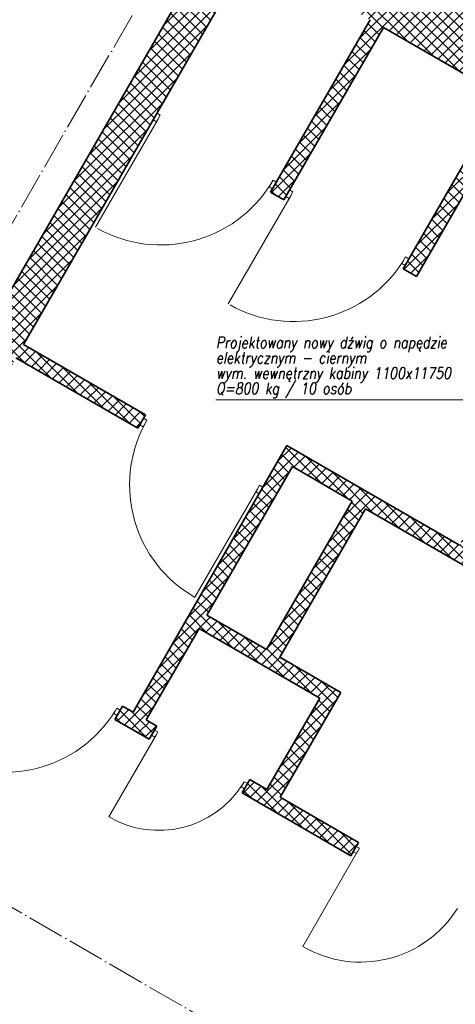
# Model space of a CAD drawing. Header units: millimetres. Extents: x 558 to 24471, y -5755 to 7551.
# Tile 3 of 36: x 22878 to 23162, y 6398 to 7041. Entities that reach past the tile are written whole.
import ezdxf
from ezdxf.enums import TextEntityAlignment as Align

# ---------------------------------------------------------------- set-up
doc = ezdxf.new("R2010")
doc.units = ezdxf.units.MM
doc.linetypes.add('ACAD_ISO04W100', pattern=[30, 24, -3, 0, -3])
for name, color, linetype, lineweight in [('K_Grube', 4, 'Continuous', 35), ('K_Kreskowanie', 8, 'Continuous', 5), ('K_Opis_zmienny', 2, 'Continuous', 13), ('K_Osie', 1, 'ACAD_ISO04W100', 5), ('K_Stolarka', 3, 'Continuous', 15)]:
    doc.layers.add(name, color=color, linetype=linetype, lineweight=lineweight)
doc.styles.add('Zwykły 50', font='romans.shx', dxfattribs={"width": 0.8, "oblique": 10, "height": 7.5})

msp = doc.modelspace()

# ---------------------------------------------------------------- hatches: boundary and pattern name
at = {"layer": 'K_Kreskowanie', "ltscale": 5}
h = msp.add_hatch(dxfattribs=at)
h.set_pattern_fill('ANSI37', color=256, scale=1.6)
h.set_pattern_definition([(45, (2962.861, -2454.189), (-3.5921024, 3.5921024), []), (135, (2962.861, -2454.189), (-3.5921024, -3.5921024), [])])
h.paths.add_polyline_path([(23007.059, 7098.317), (22767.559, 6683.491), (22861.955, 6628.991), (22866.955, 6637.651), (22827.984, 6660.151), (22841.984, 6684.4), (22808.209, 6703.9), (22875.301, 6820.107), (22954.976, 6774.107), (22959.976, 6782.767), (22880.301, 6828.767), (23028.709, 7085.817), (23106.652, 7040.817), (23041.652, 6928.234), (23050.312, 6923.234), (23115.312, 7035.817), (23193.254, 6990.817), (23128.254, 6878.234), (23136.914, 6873.234), (23201.914, 6985.817), (23298.909, 6929.817), (23164.909, 6697.722), (23052.326, 6762.722), (22951.826, 6588.651), (22944.898, 6592.651), (22939.898, 6583.991), (22962.414, 6570.991), (22967.414, 6579.651), (22960.486, 6583.651), (22994.986, 6643.407), (23073.795, 6597.907), (23039.295, 6538.151), (23028.036, 6544.651), (23023.036, 6535.991), (23094.05, 6494.991), (23099.05, 6503.651), (23047.955, 6533.151), (23087.455, 6601.567), (23047.618, 6624.567), (23103.618, 6721.562), (23170.302, 6683.062), (23309.302, 6923.817), (23369.923, 6888.817), (23389.923, 6923.458), (23179.479, 7044.958), (23206.479, 7091.723), (23171.838, 7111.723), (23144.838, 7064.958), (23008.872, 7143.458), (22988.872, 7108.817), (23007.059, 7098.317)], is_closed=False)
h.paths.add_polyline_path([(23038.957, 6629.567), (22999.986, 6652.067), (23055.986, 6749.062), (23094.957, 6726.562), (23038.957, 6629.567)], is_closed=False, flags=16)
h.paths.add_polyline_path([(22803.209, 6695.24), (22828.324, 6680.74), (22819.324, 6665.151), (22794.209, 6679.651), (22803.209, 6695.24)], is_closed=False, flags=16)

# ---------------------------------------------------------------- linework, layer by layer
at = {"layer": 'K_Grube', "ltscale": 5}
for p, q in [((22767.559, 6683.491), (23007.059, 7098.317)), ((22880.301, 6828.767), (23028.709, 7085.817)), ((23041.652, 6928.234), (23106.652, 7040.817)), ((23050.312, 6923.234), (23115.312, 7035.817)), ((23115.312, 7035.817), (23193.254, 6990.817)), ((23128.254, 6878.234), (23193.254, 6990.817)), ((23136.914, 6873.234), (23201.914, 6985.817)), ((23050.312, 6923.234), (23041.652, 6928.234)), ((23136.914, 6873.234), (23128.254, 6878.234)), ((22959.976, 6782.767), (22880.301, 6828.767)), ((22954.976, 6774.107), (22875.301, 6820.107)), ((22954.976, 6774.107), (22959.976, 6782.767)), ((22951.826, 6588.651), (23052.326, 6762.722)), ((23052.326, 6762.722), (23164.909, 6697.722)), ((22999.986, 6652.067), (23055.986, 6749.062)), ((23055.986, 6749.062), (23094.957, 6726.562)), ((23038.957, 6629.567), (23094.957, 6726.562)), ((23047.618, 6624.567), (23103.618, 6721.562)), ((23103.618, 6721.562), (23170.302, 6683.062)), ((22999.986, 6652.067), (23038.957, 6629.567)), ((22960.486, 6583.651), (22994.986, 6643.407)), ((22994.986, 6643.407), (23073.795, 6597.907)), ((23047.618, 6624.567), (23087.455, 6601.567)), ((23073.795, 6597.907), (23039.295, 6538.151)), ((23087.455, 6601.567), (23047.955, 6533.151)), ((22939.898, 6583.991), (22944.898, 6592.651)), ((22951.826, 6588.651), (22944.898, 6592.651)), ((22962.414, 6570.991), (22939.898, 6583.991)), ((22967.414, 6579.651), (22960.486, 6583.651)), ((22962.414, 6570.991), (22967.414, 6579.651)), ((23023.036, 6535.991), (23028.036, 6544.651)), ((23039.295, 6538.151), (23028.036, 6544.651)), ((23094.05, 6494.991), (23023.036, 6535.991)), ((23099.05, 6503.651), (23047.955, 6533.151)), ((23094.05, 6494.991), (23099.05, 6503.651))]:
    msp.add_line(p, q, dxfattribs=at)
at = {"layer": 'K_Opis_zmienny'}
msp.add_line((23005.99, 6792.565), (23181.562, 6792.565), dxfattribs=at)
at = {"layer": 'K_Osie'}
for p, q in [((23161.872, 7408.462), (22669.372, 6555.427)), ((23296.19, 6216.627), (22662.052, 6582.747))]:
    msp.add_line(p, q, dxfattribs=at)
at = {"layer": 'K_Stolarka', "ltscale": 5}
for p, q in [((22968.374, 6976.314), (22927.374, 6905.3)), ((22967.124, 6974.149), (22964.959, 6975.399)), ((22969.624, 6978.479), (22967.124, 6974.149)), ((22967.459, 6979.729), (22969.624, 6978.479)), ((23043.237, 6935.979), (23040.737, 6931.649)), ((23040.737, 6931.649), (23042.902, 6930.399)), ((23045.402, 6934.729), (23043.237, 6935.979)), ((23054.977, 6926.314), (23013.977, 6855.3)), ((23053.727, 6924.149), (23051.562, 6925.399)), ((23056.227, 6928.479), (23053.727, 6924.149)), ((23054.062, 6929.729), (23056.227, 6928.479)), ((23129.839, 6885.979), (23127.339, 6881.649)), ((23132.004, 6884.729), (23129.839, 6885.979)), ((23127.339, 6881.649), (23129.504, 6880.399)), ((22958.391, 6775.022), (22956.226, 6776.272)), ((22960.891, 6779.352), (22958.391, 6775.022)), ((22958.726, 6780.602), (22960.891, 6779.352)), ((23033.253, 6734.687), (22992.253, 6663.673)), ((23034.503, 6736.852), (23032.003, 6732.522)), ((23032.003, 6732.522), (23034.168, 6731.272)), ((23036.668, 6735.602), (23034.503, 6736.852)), ((22939.233, 6587.839), (22941.233, 6591.303)), ((22943.398, 6590.053), (22941.233, 6591.303)), ((22941.398, 6586.589), (22939.233, 6587.839)), ((22965.914, 6577.053), (22968.079, 6575.803)), ((22967.079, 6574.071), (22936.079, 6520.377)), ((22963.914, 6573.589), (22966.079, 6572.339)), ((22966.079, 6572.339), (22968.079, 6575.803)), ((23022.371, 6539.839), (23024.371, 6543.303)), ((23024.536, 6538.589), (23022.371, 6539.839)), ((23026.536, 6542.053), (23024.371, 6543.303)), ((23097.55, 6501.053), (23099.715, 6499.803)), ((23097.715, 6496.339), (23099.715, 6499.803)), ((23098.715, 6498.071), (23062.715, 6435.717)), ((23095.55, 6497.589), (23097.715, 6496.339))]:
    msp.add_line(p, q, dxfattribs=at)
for centre, radius, start, end in [((22970.043, 6978.373), 84.625, 240.734211, 328.227223), ((23056.646, 6928.373), 84.625, 240.734211, 328.227223), ((23034.191, 6737.163), 84.615, 151.769963, 240.288346), ((22868.296, 6634.121), 84.615, 239.711654, 328.230037), ((22968.771, 6576.094), 64.599, 239.598243, 327.695373), ((23100.393, 6500.129), 74.622, 239.674458, 327.987263)]:
    msp.add_arc(centre, radius, start, end, dxfattribs=at)

# ---------------------------------------------------------------- texts
at = {"layer": 'K_Opis_zmienny', "style": 'Zwykły 50', "oblique": 10, "width": 0.8}
for s, p in [('Projektowany nowy dźwig o napędzie', (23005.99, 6830.065)), ('elektrycznym - ciernym', (23005.99, 6820.065)), ('wym. wewnętrzny kabiny 1100x11750', (23005.99, 6810.065)), ('Q=800 kg / 10 osób', (23005.99, 6800.065))]:
    msp.add_text(s, height=7.5, dxfattribs=at).set_placement(p, align=Align.MIDDLE_LEFT)

doc.saveas('drawing.dxf')
